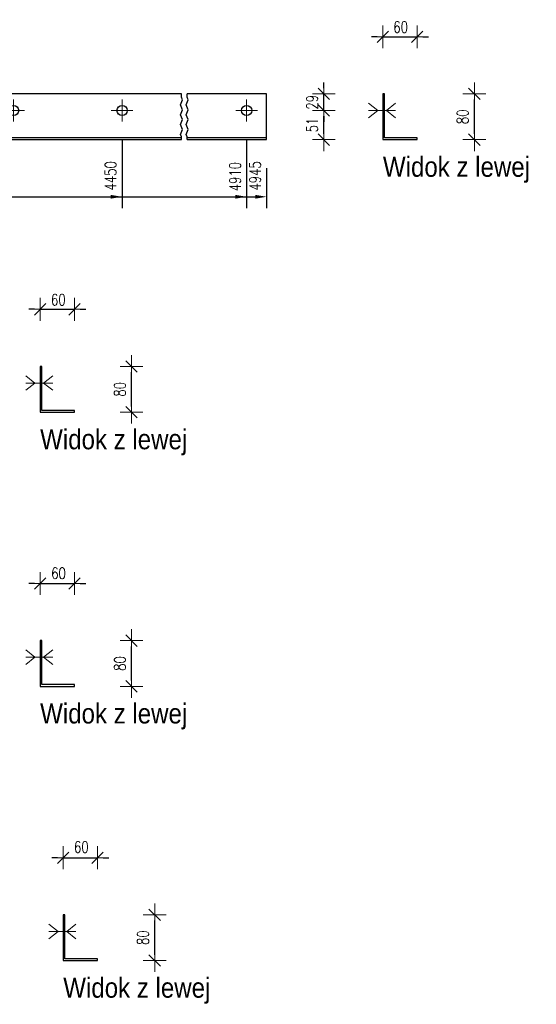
# Model space of a CAD drawing. Header units: millimetres. Extents: x -134 to 978, y 9358 to 10027.
# Tile 18 of 44: x 323 to 414, y 9611 to 9783. Entities that reach past the tile are written whole.
import ezdxf

# ---------------------------------------------------------------- set-up
doc = ezdxf.new("R2010")
doc.units = ezdxf.units.MM
doc.header["$LTSCALE"] = 10
doc.linetypes.add('HIDDEN', pattern=[0.375, 0.25, -0.125])
doc.linetypes.add('MITTE', pattern=[2, 1.25, -0.25, 0.25, -0.25])
doc.layers.get('Defpoints').update_dxf_attribs({"color": 1})
for name, color, linetype, lineweight in [('PS_Bolt', 4, 'Continuous', 13), ('PS_DIM', 4, 'Continuous', 13), ('PS_Hidden', 2, 'HIDDEN', 9), ('PS_Mid', 5, 'MITTE', 15), ('PS_Shape', 161, 'Continuous', 30), ('PS_SOLID', 7, 'Continuous', 30), ('PS_TEXT', 3, 'Continuous', 18)]:
    doc.layers.add(name, color=color, linetype=linetype, lineweight=lineweight)
doc.styles.add('gil', font='txt', dxfattribs={"width": 0.9})
doc.styles.add('simplex', font='simplex.shx', dxfattribs={"width": 0.75})
doc.dimstyles.new('1_10_GŁ_DS1-LS10', dxfattribs={"dimtxt": 2, "dimasz": 2, "dimexe": 2, "dimexo": 5, "dimgap": 1, "dimtad": 1, "dimjust": 4, "dimdec": 0, "dimlfac": 10, "dimtxsty": 'simplex', "dimblk1": 'NONE', "dimsah": 1, "dimcen": 2, "dimclrd": 256, "dimclre": 256, "dimclrt": 3, "dimadec": 1, "dimazin": 0, "dimtfac": 1, "dimtdec": 0, "dimtmove": 2, "dimatfit": 3, "dimfxl": 1, "dimarcsym": 0})
doc.dimstyles.new('1_10_PRZ_DS1-LS10', dxfattribs={"dimtxt": 2, "dimasz": 1, "dimexe": 2, "dimexo": 5, "dimgap": 1, "dimtad": 1, "dimdec": 0, "dimlfac": 10, "dimtxsty": 'simplex', "dimblk": 'dimznak', "dimcen": 2, "dimse1": 1, "dimse2": 1, "dimclrt": 3, "dimadec": 1, "dimazin": 0, "dimtfac": 1, "dimtdec": 0, "dimtix": 1, "dimtmove": 2, "dimatfit": 3, "dimldrblk": 'dim-grot', "dimfxl": 1, "dimarcsym": 0})

# ---------------------------------------------------------------- blocks, each defined once
blk = doc.blocks.new('*D207')
at = {"layer": 'Defpoints', "color": 0, "transparency": 16777216}
for p in [(341.4, 9767.54), (206.3, 9762.44), (341.4, 9752.44)]:
    blk.add_point(p, dxfattribs=at)
at = {"layer": 'PS_DIM', "lineweight": -2, "transparency": 16777216}
for p, q in [((341.4, 9762.54), (341.4, 9750.44)), ((206.3, 9757.44), (206.3, 9750.44)), ((206.3, 9752.44), (339.4, 9752.44))]:
    blk.add_line(p, q, dxfattribs=at)
at = {"layer": 'PS_DIM', "transparency": 16777216}
blk.add_solid([(339.4, 9752.77), (339.4, 9752.11), (341.4, 9752.44)], dxfattribs=at)
at = {"layer": 'PS_DIM', "color": 3, "transparency": 16777216, "insert": (339.38, 9756.1), "char_height": 2, "attachment_point": 5, "rotation": 90, "style": 'simplex'}
blk.add_mtext('4450', dxfattribs=at)
blk = doc.blocks.new('_None')
blk = doc.blocks.new('*D208')
at = {"layer": 'Defpoints', "color": 0, "transparency": 16777216}
for p in [(363.2, 9767.54), (206.3, 9762.44), (363.2, 9752.44)]:
    blk.add_point(p, dxfattribs=at)
at = {"layer": 'PS_DIM', "lineweight": -2, "transparency": 16777216}
for p, q in [((363.2, 9762.54), (363.2, 9750.44)), ((206.3, 9757.44), (206.3, 9750.44)), ((206.3, 9752.44), (361.2, 9752.44))]:
    blk.add_line(p, q, dxfattribs=at)
at = {"layer": 'PS_DIM', "transparency": 16777216}
blk.add_solid([(361.2, 9752.77), (361.2, 9752.11), (363.2, 9752.44)], dxfattribs=at)
at = {"layer": 'PS_DIM', "color": 3, "transparency": 16777216, "insert": (361.18, 9755.96), "char_height": 2, "attachment_point": 5, "rotation": 90, "style": 'simplex'}
blk.add_mtext('4910', dxfattribs=at)
blk = doc.blocks.new('*D209')
at = {"layer": 'Defpoints', "color": 0, "transparency": 16777216}
for p in [(206.3, 9762.44), (366.7, 9762.44), (366.7, 9752.44)]:
    blk.add_point(p, dxfattribs=at)
at = {"layer": 'PS_DIM', "lineweight": -2, "transparency": 16777216}
for p, q in [((206.3, 9757.44), (206.3, 9750.44)), ((366.7, 9757.44), (366.7, 9750.44)), ((206.3, 9752.44), (364.7, 9752.44))]:
    blk.add_line(p, q, dxfattribs=at)
at = {"layer": 'PS_DIM', "transparency": 16777216}
blk.add_solid([(364.7, 9752.77), (364.7, 9752.11), (366.7, 9752.44)], dxfattribs=at)
at = {"layer": 'PS_DIM', "color": 3, "transparency": 16777216, "insert": (364.68, 9756.1), "char_height": 2, "attachment_point": 5, "rotation": 90, "style": 'simplex'}
blk.add_mtext('4945', dxfattribs=at)
blk = doc.blocks.new('dimznak')
at = {"color": 0}
for points in [[(0, 2), (0, -2)], [(-2, 0), (2, 0)]]:
    blk.add_lwpolyline(points, dxfattribs=at)
at = {"color": 2}
blk.add_lwpolyline([(1, 1), (-1, -1)], dxfattribs=at)
blk = doc.blocks.new('*D210')
at = {"layer": 'Defpoints', "color": 0, "transparency": 16777216}
for p in [(363.2, 9767.54), (376.7, 9767.54), (363.2, 9762.44)]:
    blk.add_point(p, dxfattribs=at)
at = {"layer": 'PS_DIM', "color": 0, "lineweight": -2, "transparency": 16777216}
blk.add_line((376.7, 9763.44), (376.7, 9766.54), dxfattribs=at)
for p, rotation in [((376.7, 9767.54), 90), ((376.7, 9762.44), 270)]:
    blk.add_blockref('dimznak', p, dxfattribs=dict(at, rotation=rotation))
at = {"layer": 'PS_DIM', "color": 3, "transparency": 16777216, "insert": (374.66, 9764.99), "char_height": 2, "attachment_point": 5, "rotation": 90, "style": 'simplex'}
blk.add_mtext('51', dxfattribs=at)
blk = doc.blocks.new('dim-grot')
blk.add_hatch(color=256).paths.add_polyline_path([(0, 0), (-2, 0.5), (-2, -0.5)])
blk.add_lwpolyline([(0, 0), (-2, 0.5), (-2, -0.5), (0, 0)])
blk = doc.blocks.new('*D211')
at = {"layer": 'Defpoints', "color": 0, "transparency": 16777216}
for p in [(363.2, 9770.44), (376.7, 9770.44), (363.2, 9767.54)]:
    blk.add_point(p, dxfattribs=at)
at = {"layer": 'PS_DIM', "color": 0, "lineweight": -2, "transparency": 16777216}
for p, q in [((376.7, 9771.44), (376.7, 9772.44)), ((376.7, 9767.54), (376.7, 9770.44)), ((376.7, 9766.54), (376.7, 9765.54))]:
    blk.add_line(p, q, dxfattribs=at)
for p, rotation in [((376.7, 9770.44), 270), ((376.7, 9767.54), 90)]:
    blk.add_blockref('dimznak', p, dxfattribs=dict(at, rotation=rotation))
at = {"layer": 'PS_DIM', "color": 3, "transparency": 16777216, "insert": (374.66, 9768.99), "char_height": 2, "attachment_point": 5, "rotation": 90, "style": 'simplex'}
blk.add_mtext('29', dxfattribs=at)
blk = doc.blocks.new('*D212')
at = {"layer": 'Defpoints', "color": 0, "transparency": 16777216}
for p in [(393.05, 9780.44), (387.05, 9762.44), (393.05, 9762.59)]:
    blk.add_point(p, dxfattribs=at)
at = {"layer": 'PS_DIM', "color": 0, "lineweight": -2, "transparency": 16777216}
for p, q in [((386.05, 9780.44), (385.05, 9780.44)), ((387.05, 9780.44), (393.05, 9780.44)), ((394.05, 9780.44), (395.05, 9780.44))]:
    blk.add_line(p, q, dxfattribs=at)
blk.add_blockref('dimznak', (387.05, 9780.44), dxfattribs=at)
at = {"layer": 'PS_DIM', "color": 0, "lineweight": -2, "transparency": 16777216, "rotation": 180}
blk.add_blockref('dimznak', (393.05, 9780.44), dxfattribs=at)
at = {"layer": 'PS_DIM', "color": 3, "transparency": 16777216, "insert": (390.15, 9782.13), "char_height": 2, "attachment_point": 5, "style": 'simplex'}
blk.add_mtext('60', dxfattribs=at)
blk = doc.blocks.new('*D213')
at = {"layer": 'Defpoints', "color": 0, "transparency": 16777216}
for p in [(393.05, 9770.44), (403.05, 9770.44), (393.05, 9762.44)]:
    blk.add_point(p, dxfattribs=at)
at = {"layer": 'PS_DIM', "color": 0, "lineweight": -2, "transparency": 16777216}
blk.add_line((403.05, 9763.44), (403.05, 9769.44), dxfattribs=at)
for p, rotation in [((403.05, 9770.44), 90), ((403.05, 9762.44), 270)]:
    blk.add_blockref('dimznak', p, dxfattribs=dict(at, rotation=rotation))
at = {"layer": 'PS_DIM', "color": 3, "transparency": 16777216, "insert": (401.01, 9766.44), "char_height": 2, "attachment_point": 5, "rotation": 90, "style": 'simplex'}
blk.add_mtext('80', dxfattribs=at)
blk = doc.blocks.new('*D223')
at = {"layer": 'Defpoints', "color": 0, "transparency": 16777216}
for p in [(333.05, 9732.74), (327.05, 9714.74), (333.05, 9714.74)]:
    blk.add_point(p, dxfattribs=at)
at = {"layer": 'PS_DIM', "color": 0, "lineweight": -2, "transparency": 16777216}
for p, q in [((326.05, 9732.74), (325.05, 9732.74)), ((327.05, 9732.74), (333.05, 9732.74)), ((334.05, 9732.74), (335.05, 9732.74))]:
    blk.add_line(p, q, dxfattribs=at)
blk.add_blockref('dimznak', (327.05, 9732.74), dxfattribs=at)
at = {"layer": 'PS_DIM', "color": 0, "lineweight": -2, "transparency": 16777216, "rotation": 180}
blk.add_blockref('dimznak', (333.05, 9732.74), dxfattribs=at)
at = {"layer": 'PS_DIM', "color": 3, "transparency": 16777216, "insert": (330.23, 9734.41), "char_height": 2, "attachment_point": 5, "style": 'simplex'}
blk.add_mtext('60', dxfattribs=at)
blk = doc.blocks.new('*D224')
at = {"layer": 'Defpoints', "color": 0, "transparency": 16777216}
for p in [(333.05, 9722.74), (343.05, 9722.74), (333.05, 9714.74)]:
    blk.add_point(p, dxfattribs=at)
at = {"layer": 'PS_DIM', "color": 0, "lineweight": -2, "transparency": 16777216}
blk.add_line((343.05, 9715.74), (343.05, 9721.74), dxfattribs=at)
for p, rotation in [((343.05, 9722.74), 90), ((343.05, 9714.74), 270)]:
    blk.add_blockref('dimznak', p, dxfattribs=dict(at, rotation=rotation))
at = {"layer": 'PS_DIM', "color": 3, "transparency": 16777216, "insert": (341.01, 9718.74), "char_height": 2, "attachment_point": 5, "rotation": 90, "style": 'simplex'}
blk.add_mtext('80', dxfattribs=at)
blk = doc.blocks.new('*D234')
at = {"layer": 'Defpoints', "color": 0, "transparency": 16777216}
for p in [(333.05, 9684.74), (327.05, 9666.74), (333.05, 9666.74)]:
    blk.add_point(p, dxfattribs=at)
at = {"layer": 'PS_DIM', "color": 0, "lineweight": -2, "transparency": 16777216}
for p, q in [((326.05, 9684.74), (325.05, 9684.74)), ((327.05, 9684.74), (333.05, 9684.74)), ((334.05, 9684.74), (335.05, 9684.74))]:
    blk.add_line(p, q, dxfattribs=at)
blk.add_blockref('dimznak', (327.05, 9684.74), dxfattribs=at)
at = {"layer": 'PS_DIM', "color": 0, "lineweight": -2, "transparency": 16777216, "rotation": 180}
blk.add_blockref('dimznak', (333.05, 9684.74), dxfattribs=at)
at = {"layer": 'PS_DIM', "color": 3, "transparency": 16777216, "insert": (330.27, 9686.55), "char_height": 2, "attachment_point": 5, "style": 'simplex'}
blk.add_mtext('60', dxfattribs=at)
blk = doc.blocks.new('*D235')
at = {"layer": 'Defpoints', "color": 0, "transparency": 16777216}
for p in [(333.05, 9674.74), (343.05, 9674.74), (333.05, 9666.74)]:
    blk.add_point(p, dxfattribs=at)
at = {"layer": 'PS_DIM', "color": 0, "lineweight": -2, "transparency": 16777216}
blk.add_line((343.05, 9667.74), (343.05, 9673.74), dxfattribs=at)
for p, rotation in [((343.05, 9674.74), 90), ((343.05, 9666.74), 270)]:
    blk.add_blockref('dimznak', p, dxfattribs=dict(at, rotation=rotation))
at = {"layer": 'PS_DIM', "color": 3, "transparency": 16777216, "insert": (341.01, 9670.74), "char_height": 2, "attachment_point": 5, "rotation": 90, "style": 'simplex'}
blk.add_mtext('80', dxfattribs=at)
blk = doc.blocks.new('*D245')
at = {"layer": 'Defpoints', "color": 0, "transparency": 16777216}
for p in [(337.1, 9636.74), (331.1, 9618.74), (337.1, 9619.04)]:
    blk.add_point(p, dxfattribs=at)
at = {"layer": 'PS_DIM', "color": 0, "lineweight": -2, "transparency": 16777216}
for p, q in [((330.1, 9636.74), (329.1, 9636.74)), ((331.1, 9636.74), (337.1, 9636.74)), ((338.1, 9636.74), (339.1, 9636.74))]:
    blk.add_line(p, q, dxfattribs=at)
blk.add_blockref('dimznak', (331.1, 9636.74), dxfattribs=at)
at = {"layer": 'PS_DIM', "color": 0, "lineweight": -2, "transparency": 16777216, "rotation": 180}
blk.add_blockref('dimznak', (337.1, 9636.74), dxfattribs=at)
at = {"layer": 'PS_DIM', "color": 3, "transparency": 16777216, "insert": (334.26, 9638.61), "char_height": 2, "attachment_point": 5, "style": 'simplex'}
blk.add_mtext('60', dxfattribs=at)
blk = doc.blocks.new('*D246')
at = {"layer": 'Defpoints', "color": 0, "transparency": 16777216}
for p in [(337.1, 9626.74), (347.1, 9626.74), (337.1, 9618.74)]:
    blk.add_point(p, dxfattribs=at)
at = {"layer": 'PS_DIM', "color": 0, "lineweight": -2, "transparency": 16777216}
blk.add_line((347.1, 9619.74), (347.1, 9625.74), dxfattribs=at)
for p, rotation in [((347.1, 9626.74), 90), ((347.1, 9618.74), 270)]:
    blk.add_blockref('dimznak', p, dxfattribs=dict(at, rotation=rotation))
at = {"layer": 'PS_DIM', "color": 3, "transparency": 16777216, "insert": (345.06, 9622.74), "char_height": 2, "attachment_point": 5, "rotation": 90, "style": 'simplex'}
blk.add_mtext('80', dxfattribs=at)
blk = doc.blocks.new('*X723')
at = {"color": 1}
for p, q in [((215.62, 9768.54), (215.98, 9769.41)), ((215.8, 9769.85), (215.8, 9770.44)), ((215.98, 9769.41), (215.8, 9769.85)), ((216.62, 9768.54), (216.98, 9769.41)), ((216.8, 9769.85), (216.8, 9770.44)), ((216.98, 9769.41), (216.8, 9769.85)), ((245.42, 9768.54), (245.78, 9769.41)), ((245.6, 9769.85), (245.6, 9770.44)), ((245.78, 9769.41), (245.6, 9769.85)), ((246.42, 9768.54), (246.78, 9769.41)), ((246.6, 9769.85), (246.6, 9770.44)), ((246.78, 9769.41), (246.6, 9769.85)), ((267.22, 9768.54), (267.58, 9769.41)), ((267.4, 9769.85), (267.4, 9770.44)), ((267.58, 9769.41), (267.4, 9769.85)), ((268.22, 9768.54), (268.58, 9769.41)), ((268.4, 9769.85), (268.4, 9770.44)), ((268.58, 9769.41), (268.4, 9769.85)), ((289.02, 9768.54), (289.38, 9769.41)), ((289.2, 9769.85), (289.2, 9770.44)), ((289.38, 9769.41), (289.2, 9769.85)), ((290.02, 9768.54), (290.38, 9769.41)), ((290.2, 9769.85), (290.2, 9770.44)), ((290.38, 9769.41), (290.2, 9769.85)), ((310.82, 9768.54), (311.18, 9769.41)), ((311, 9769.85), (311, 9770.44)), ((311.18, 9769.41), (311, 9769.85)), ((311.82, 9768.54), (312.18, 9769.41)), ((312, 9769.85), (312, 9770.44)), ((312.18, 9769.41), (312, 9769.85)), ((351.62, 9768.54), (351.98, 9769.41)), ((351.8, 9769.85), (351.8, 9770.44)), ((351.98, 9769.41), (351.8, 9769.85)), ((352.62, 9768.54), (352.98, 9769.41)), ((352.8, 9769.85), (352.8, 9770.44)), ((352.98, 9769.41), (352.8, 9769.85)), ((215.98, 9767.68), (215.62, 9768.54)), ((215.62, 9766.81), (215.98, 9767.68)), ((216.98, 9767.68), (216.62, 9768.54)), ((216.62, 9766.81), (216.98, 9767.68)), ((245.78, 9767.68), (245.42, 9768.54)), ((245.42, 9766.81), (245.78, 9767.68)), ((246.78, 9767.68), (246.42, 9768.54)), ((246.42, 9766.81), (246.78, 9767.68)), ((267.58, 9767.68), (267.22, 9768.54)), ((267.22, 9766.81), (267.58, 9767.68)), ((268.58, 9767.68), (268.22, 9768.54)), ((268.22, 9766.81), (268.58, 9767.68)), ((289.38, 9767.68), (289.02, 9768.54)), ((289.02, 9766.81), (289.38, 9767.68)), ((290.38, 9767.68), (290.02, 9768.54)), ((290.02, 9766.81), (290.38, 9767.68)), ((311.18, 9767.68), (310.82, 9768.54)), ((310.82, 9766.81), (311.18, 9767.68)), ((312.18, 9767.68), (311.82, 9768.54)), ((311.82, 9766.81), (312.18, 9767.68)), ((351.98, 9767.68), (351.62, 9768.54)), ((351.62, 9766.81), (351.98, 9767.68)), ((352.98, 9767.68), (352.62, 9768.54)), ((352.62, 9766.81), (352.98, 9767.68)), ((215.98, 9765.94), (215.62, 9766.81)), ((215.62, 9765.08), (215.98, 9765.94)), ((216.98, 9765.94), (216.62, 9766.81)), ((216.62, 9765.08), (216.98, 9765.94)), ((245.78, 9765.94), (245.42, 9766.81)), ((245.42, 9765.08), (245.78, 9765.94)), ((246.78, 9765.94), (246.42, 9766.81)), ((246.42, 9765.08), (246.78, 9765.94)), ((267.58, 9765.94), (267.22, 9766.81)), ((267.22, 9765.08), (267.58, 9765.94)), ((268.58, 9765.94), (268.22, 9766.81)), ((268.22, 9765.08), (268.58, 9765.94)), ((289.38, 9765.94), (289.02, 9766.81)), ((289.02, 9765.08), (289.38, 9765.94)), ((290.38, 9765.94), (290.02, 9766.81)), ((290.02, 9765.08), (290.38, 9765.94)), ((311.18, 9765.94), (310.82, 9766.81)), ((310.82, 9765.08), (311.18, 9765.94)), ((312.18, 9765.94), (311.82, 9766.81)), ((311.82, 9765.08), (312.18, 9765.94)), ((351.98, 9765.94), (351.62, 9766.81)), ((351.62, 9765.08), (351.98, 9765.94)), ((352.98, 9765.94), (352.62, 9766.81)), ((352.62, 9765.08), (352.98, 9765.94)), ((215.98, 9764.21), (215.62, 9765.08)), ((215.62, 9763.34), (215.98, 9764.21)), ((216.98, 9764.21), (216.62, 9765.08)), ((216.62, 9763.34), (216.98, 9764.21)), ((245.78, 9764.21), (245.42, 9765.08)), ((245.42, 9763.34), (245.78, 9764.21)), ((246.78, 9764.21), (246.42, 9765.08)), ((246.42, 9763.34), (246.78, 9764.21)), ((267.58, 9764.21), (267.22, 9765.08)), ((267.22, 9763.34), (267.58, 9764.21)), ((268.58, 9764.21), (268.22, 9765.08)), ((268.22, 9763.34), (268.58, 9764.21)), ((289.38, 9764.21), (289.02, 9765.08)), ((289.02, 9763.34), (289.38, 9764.21)), ((290.38, 9764.21), (290.02, 9765.08)), ((290.02, 9763.34), (290.38, 9764.21)), ((311.18, 9764.21), (310.82, 9765.08)), ((310.82, 9763.34), (311.18, 9764.21)), ((312.18, 9764.21), (311.82, 9765.08)), ((311.82, 9763.34), (312.18, 9764.21)), ((351.98, 9764.21), (351.62, 9765.08)), ((351.62, 9763.34), (351.98, 9764.21)), ((352.98, 9764.21), (352.62, 9765.08)), ((352.62, 9763.34), (352.98, 9764.21)), ((215.8, 9762.91), (215.62, 9763.34)), ((215.8, 9762.44), (215.8, 9762.91)), ((216.8, 9762.91), (216.62, 9763.34)), ((216.8, 9762.44), (216.8, 9762.91)), ((245.6, 9762.91), (245.42, 9763.34)), ((245.6, 9762.44), (245.6, 9762.91)), ((246.6, 9762.91), (246.42, 9763.34)), ((246.6, 9762.44), (246.6, 9762.91)), ((267.4, 9762.91), (267.22, 9763.34)), ((267.4, 9762.44), (267.4, 9762.91)), ((268.4, 9762.91), (268.22, 9763.34)), ((268.4, 9762.44), (268.4, 9762.91)), ((289.2, 9762.91), (289.02, 9763.34)), ((289.2, 9762.44), (289.2, 9762.91)), ((290.2, 9762.91), (290.02, 9763.34)), ((290.2, 9762.44), (290.2, 9762.91)), ((311, 9762.91), (310.82, 9763.34)), ((311, 9762.44), (311, 9762.91)), ((312, 9762.91), (311.82, 9763.34)), ((312, 9762.44), (312, 9762.91)), ((351.8, 9762.91), (351.62, 9763.34)), ((351.8, 9762.44), (351.8, 9762.91)), ((352.8, 9762.91), (352.62, 9763.34)), ((352.8, 9762.44), (352.8, 9762.91))]:
    blk.add_line(p, q, dxfattribs=at)
at = {"layer": 'PS_Mid', "color": 5, "linetype": 'MITTE'}
for p, q in [((227.2, 9769.44), (227.2, 9765.64)), ((235.2, 9769.44), (235.2, 9765.64)), ((257, 9769.44), (257, 9765.64)), ((278.8, 9769.44), (278.8, 9765.64)), ((300.6, 9769.44), (300.6, 9765.64)), ((322.4, 9769.44), (322.4, 9765.64)), ((341.4, 9769.44), (341.4, 9765.64)), ((363.2, 9769.44), (363.2, 9765.64)), ((229.1, 9767.54), (225.3, 9767.54)), ((237.1, 9767.54), (233.3, 9767.54)), ((258.9, 9767.54), (255.1, 9767.54)), ((280.7, 9767.54), (276.9, 9767.54)), ((302.5, 9767.54), (298.7, 9767.54)), ((324.3, 9767.54), (320.5, 9767.54)), ((343.3, 9767.54), (339.5, 9767.54)), ((365.1, 9767.54), (361.3, 9767.54))]:
    blk.add_line(p, q, dxfattribs=at)
at = {"layer": 'PS_SOLID', "color": 7, "linetype": 'Continuous'}
for p, q in [((215.8, 9770.44), (206.3, 9770.44)), ((206.3, 9770.44), (206.3, 9762.74)), ((227.2, 9770.44), (216.8, 9770.44)), ((235.2, 9770.44), (227.2, 9770.44)), ((245.6, 9770.44), (235.2, 9770.44)), ((257, 9770.44), (246.6, 9770.44)), ((267.4, 9770.44), (257, 9770.44)), ((278.8, 9770.44), (268.4, 9770.44)), ((289.2, 9770.44), (278.8, 9770.44)), ((300.6, 9770.44), (290.2, 9770.44)), ((311, 9770.44), (300.6, 9770.44)), ((322.4, 9770.44), (312, 9770.44)), ((341.4, 9770.44), (322.4, 9770.44)), ((351.8, 9770.44), (341.4, 9770.44)), ((363.2, 9770.44), (352.8, 9770.44)), ((366.7, 9770.44), (363.2, 9770.44)), ((366.7, 9762.74), (366.7, 9770.44)), ((215.8, 9762.74), (206.3, 9762.74)), ((206.3, 9762.74), (206.3, 9762.44)), ((206.3, 9762.44), (215.8, 9762.44)), ((245.6, 9762.74), (216.8, 9762.74)), ((216.8, 9762.44), (245.6, 9762.44)), ((267.4, 9762.74), (246.6, 9762.74)), ((246.6, 9762.44), (267.4, 9762.44)), ((289.2, 9762.74), (268.4, 9762.74)), ((268.4, 9762.44), (289.2, 9762.44)), ((311, 9762.74), (290.2, 9762.74)), ((290.2, 9762.44), (311, 9762.44)), ((351.8, 9762.74), (312, 9762.74)), ((312, 9762.44), (351.8, 9762.44)), ((366.7, 9762.74), (352.8, 9762.74)), ((352.8, 9762.44), (366.7, 9762.44)), ((366.7, 9762.44), (366.7, 9762.74))]:
    blk.add_line(p, q, dxfattribs=at)
at = {"layer": 'PS_SOLID', "color": 7}
for centre in [(227.2, 9767.54), (235.2, 9767.54), (257, 9767.54), (278.8, 9767.54), (300.6, 9767.54), (322.4, 9767.54), (341.4, 9767.54), (363.2, 9767.54)]:
    blk.add_circle(centre, 0.9, dxfattribs=at)
blk = doc.blocks.new('*X725')
at = {"color": 3, "linetype": 'Continuous'}
for p, q in [((384.55, 9768.82), (386.15, 9767.54)), ((386.15, 9767.54), (384.55, 9766.26)), ((389.25, 9767.54), (384.55, 9767.54)), ((389.25, 9768.82), (387.65, 9767.54)), ((387.65, 9767.54), (389.25, 9766.26))]:
    blk.add_line(p, q, dxfattribs=at)
blk = doc.blocks.new('*X726')
at = {"color": 3, "linetype": 'Continuous'}
for p, q in [((384.55, 9768.82), (386.15, 9767.54)), ((386.15, 9767.54), (384.55, 9766.26)), ((389.25, 9767.54), (384.55, 9767.54)), ((389.25, 9768.82), (387.65, 9767.54)), ((387.65, 9767.54), (389.25, 9766.26))]:
    blk.add_line(p, q, dxfattribs=at)
blk = doc.blocks.new('*X727')
at = {"color": 3, "linetype": 'Continuous'}
for p, q in [((384.55, 9768.82), (386.15, 9767.54)), ((386.15, 9767.54), (384.55, 9766.26)), ((389.25, 9767.54), (384.55, 9767.54)), ((389.25, 9768.82), (387.65, 9767.54)), ((387.65, 9767.54), (389.25, 9766.26))]:
    blk.add_line(p, q, dxfattribs=at)
blk = doc.blocks.new('*X728')
at = {"layer": 'PS_Hidden', "color": 2, "linetype": 'HIDDEN'}
for p, q in [((387.35, 9768.44), (387.05, 9768.44)), ((387.05, 9766.64), (387.35, 9766.64))]:
    blk.add_line(p, q, dxfattribs=at)
at = {"layer": 'PS_SOLID', "color": 7, "linetype": 'Continuous'}
for p, q in [((387.35, 9770.44), (387.05, 9770.44)), ((387.05, 9770.44), (387.05, 9762.44)), ((387.35, 9767.54), (387.35, 9770.44)), ((387.35, 9762.74), (387.35, 9767.54)), ((387.05, 9762.44), (393.05, 9762.44)), ((393.05, 9762.74), (387.35, 9762.74)), ((393.05, 9762.44), (393.05, 9762.74))]:
    blk.add_line(p, q, dxfattribs=at)
blk = doc.blocks.new('*X729')
at = {"color": 3, "style": 'gil', "width": 0.9}
blk.add_text('Widok z lewej', height=3.5, dxfattribs=at).set_placement((387.05, 9755.94))
blk = doc.blocks.new('*X733')
at = {"color": 3, "linetype": 'Continuous'}
for p, q in [((324.55, 9721.12), (326.15, 9719.84)), ((329.25, 9721.12), (327.65, 9719.84)), ((326.15, 9719.84), (324.55, 9718.56)), ((329.25, 9719.84), (324.55, 9719.84)), ((327.65, 9719.84), (329.25, 9718.56))]:
    blk.add_line(p, q, dxfattribs=at)
blk = doc.blocks.new('*X734')
at = {"layer": 'PS_Hidden', "color": 2, "linetype": 'HIDDEN'}
for p, q in [((327.35, 9720.74), (327.05, 9720.74)), ((327.05, 9718.94), (327.35, 9718.94))]:
    blk.add_line(p, q, dxfattribs=at)
at = {"layer": 'PS_SOLID', "color": 7, "linetype": 'Continuous'}
for p, q in [((327.35, 9722.74), (327.05, 9722.74)), ((327.05, 9722.74), (327.05, 9714.74)), ((327.35, 9719.84), (327.35, 9722.74)), ((327.35, 9715.04), (327.35, 9719.84)), ((327.05, 9714.74), (333.05, 9714.74)), ((333.05, 9715.04), (327.35, 9715.04)), ((333.05, 9714.74), (333.05, 9715.04))]:
    blk.add_line(p, q, dxfattribs=at)
blk = doc.blocks.new('*X735')
at = {"color": 3, "style": 'gil', "width": 0.9}
blk.add_text('Widok z lewej', height=3.5, dxfattribs=at).set_placement((327.05, 9708.24))
blk = doc.blocks.new('*X740')
at = {"color": 3, "linetype": 'Continuous'}
for p, q in [((324.55, 9673.12), (326.15, 9671.84)), ((329.25, 9673.12), (327.65, 9671.84)), ((326.15, 9671.84), (324.55, 9670.56)), ((329.25, 9671.84), (324.55, 9671.84)), ((327.65, 9671.84), (329.25, 9670.56))]:
    blk.add_line(p, q, dxfattribs=at)
blk = doc.blocks.new('*X741')
at = {"color": 3, "linetype": 'Continuous'}
for p, q in [((324.55, 9673.12), (326.15, 9671.84)), ((329.25, 9673.12), (327.65, 9671.84)), ((326.15, 9671.84), (324.55, 9670.56)), ((329.25, 9671.84), (324.55, 9671.84)), ((327.65, 9671.84), (329.25, 9670.56))]:
    blk.add_line(p, q, dxfattribs=at)
blk = doc.blocks.new('*X742')
at = {"layer": 'PS_Hidden', "color": 2, "linetype": 'HIDDEN'}
for p, q in [((327.35, 9672.74), (327.05, 9672.74)), ((327.05, 9670.94), (327.35, 9670.94))]:
    blk.add_line(p, q, dxfattribs=at)
at = {"layer": 'PS_SOLID', "color": 7, "linetype": 'Continuous'}
for p, q in [((327.35, 9674.74), (327.05, 9674.74)), ((327.05, 9674.74), (327.05, 9666.74)), ((327.35, 9671.84), (327.35, 9674.74)), ((327.35, 9667.04), (327.35, 9671.84)), ((327.05, 9666.74), (333.05, 9666.74)), ((333.05, 9667.04), (327.35, 9667.04)), ((333.05, 9666.74), (333.05, 9667.04))]:
    blk.add_line(p, q, dxfattribs=at)
blk = doc.blocks.new('*X743')
at = {"color": 3, "style": 'gil', "width": 0.9}
blk.add_text('Widok z lewej', height=3.5, dxfattribs=at).set_placement((327.05, 9660.24))
blk = doc.blocks.new('*X748')
at = {"layer": 'PS_Hidden', "color": 2, "linetype": 'HIDDEN'}
for p, q in [((331.4, 9624.74), (331.1, 9624.74)), ((331.1, 9622.94), (331.4, 9622.94))]:
    blk.add_line(p, q, dxfattribs=at)
at = {"layer": 'PS_SOLID', "color": 7, "linetype": 'Continuous'}
for p, q in [((331.4, 9626.74), (331.1, 9626.74)), ((331.1, 9626.74), (331.1, 9618.74)), ((331.4, 9623.84), (331.4, 9626.74)), ((331.4, 9619.04), (331.4, 9623.84)), ((331.1, 9618.74), (337.1, 9618.74)), ((337.1, 9619.04), (331.4, 9619.04)), ((337.1, 9618.74), (337.1, 9619.04))]:
    blk.add_line(p, q, dxfattribs=at)
blk = doc.blocks.new('*X749')
at = {"color": 3, "linetype": 'Continuous'}
for p, q in [((328.6, 9625.12), (330.2, 9623.84)), ((333.3, 9625.12), (331.7, 9623.84)), ((330.2, 9623.84), (328.6, 9622.56)), ((333.3, 9623.84), (328.6, 9623.84)), ((331.7, 9623.84), (333.3, 9622.56))]:
    blk.add_line(p, q, dxfattribs=at)
blk = doc.blocks.new('*X750')
at = {"color": 3, "linetype": 'Continuous'}
for p, q in [((328.6, 9625.12), (330.2, 9623.84)), ((333.3, 9625.12), (331.7, 9623.84)), ((330.2, 9623.84), (328.6, 9622.56)), ((333.3, 9623.84), (328.6, 9623.84)), ((331.7, 9623.84), (333.3, 9622.56))]:
    blk.add_line(p, q, dxfattribs=at)
blk = doc.blocks.new('*X751')
at = {"color": 3, "style": 'gil', "width": 0.9}
blk.add_text('Widok z lewej', height=3.5, dxfattribs=at).set_placement((331.1, 9612.24))

msp = doc.modelspace()

# ---------------------------------------------------------------- block references
at = {"layer": 'PS_Bolt', "color": 3}
for name in ['*X725', '*X726', '*X727', '*X733', '*X740', '*X741', '*X749', '*X750']:
    msp.add_blockref(name, (0, 0), dxfattribs=at)
at = {"layer": 'PS_Shape', "color": 1}
for name in ['*X723', '*X728', '*X734', '*X742', '*X748']:
    msp.add_blockref(name, (0, 0), dxfattribs=at)
at = {"layer": 'PS_TEXT'}
for name in ['*X729', '*X735', '*X743', '*X751']:
    msp.add_blockref(name, (0, 0), dxfattribs=at)

# ---------------------------------------------------------------- dimensions: what is measured, and where the dimension line sits
at = {"layer": 'PS_DIM'}
for base, p1, p2, picture, middle in [((393.05, 9780.44), (387.05, 9762.44), (393.05, 9762.59), '*D212', (390.15, 9782.13)), ((333.05, 9732.74), (327.05, 9714.74), (333.05, 9714.74), '*D223', (330.23, 9734.41)), ((333.05, 9684.74), (327.05, 9666.74), (333.05, 9666.74), '*D234', (330.27, 9686.55)), ((337.1, 9636.74), (331.1, 9618.74), (337.1, 9619.04), '*D245', (334.26, 9638.61))]:
    dim = msp.add_linear_dim(base=base, p1=p1, p2=p2, dimstyle='1_10_PRZ_DS1-LS10', dxfattribs=at)
    dim.commit()
    dim.dimension.update_dxf_attribs({"geometry": picture, "text_midpoint": middle, "dimtype": 128})
for base, p1, p2, picture, middle in [((376.7, 9770.44), (363.2, 9767.54), (363.2, 9770.44), '*D211', (374.66, 9768.99)), ((403.05, 9770.44), (393.05, 9762.44), (393.05, 9770.44), '*D213', (401.01, 9766.44)), ((376.7, 9767.54), (363.2, 9762.44), (363.2, 9767.54), '*D210', (374.66, 9764.99)), ((343.05, 9722.74), (333.05, 9714.74), (333.05, 9722.74), '*D224', (341.01, 9718.74)), ((343.05, 9674.74), (333.05, 9666.74), (333.05, 9674.74), '*D235', (341.01, 9670.74)), ((347.1, 9626.74), (337.1, 9618.74), (337.1, 9626.74), '*D246', (345.06, 9622.74))]:
    dim = msp.add_linear_dim(base=base, p1=p1, p2=p2, angle=90, dimstyle='1_10_PRZ_DS1-LS10', dxfattribs=at)
    dim.commit()
    dim.dimension.update_dxf_attribs({"geometry": picture, "text_midpoint": middle, "dimtype": 128})
for base, p2, text, picture, middle in [((341.4, 9752.44), (341.4, 9767.54), '4450', '*D207', (339.38, 9756.1)), ((363.2, 9752.44), (363.2, 9767.54), '4910', '*D208', (361.18, 9755.96)), ((366.7, 9752.44), (366.7, 9762.44), '4945', '*D209', (364.68, 9756.1))]:
    dim = msp.add_linear_dim(base=base, p1=(206.3, 9762.44), p2=p2, text=text, dimstyle='1_10_GŁ_DS1-LS10', dxfattribs=at)
    dim.commit()
    dim.dimension.update_dxf_attribs({"geometry": picture, "text_midpoint": middle, "dimtype": 128, "text_rotation": 90})

doc.saveas('drawing.dxf')
